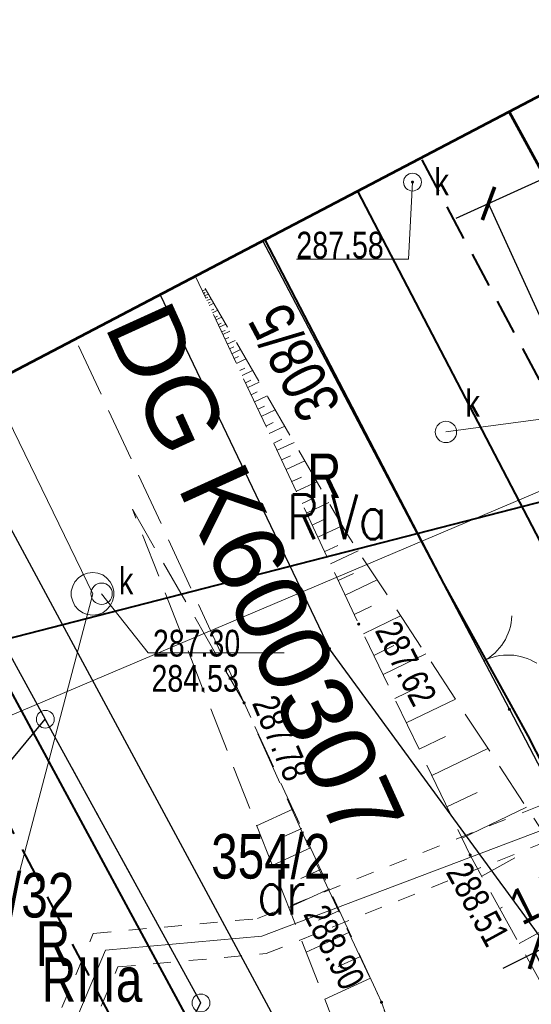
# Model space of a CAD drawing. Header units: metres. Extents: x 7437397 to 7437781, y 5556608 to 5556944.
# Tile 10 of 58: x 7437503 to 7437517, y 5556696 to 5556724. Entities that reach past the tile are written whole.
import ezdxf
from ezdxf.enums import TextEntityAlignment as Align

# ---------------------------------------------------------------- set-up
doc = ezdxf.new("R2010")
doc.units = ezdxf.units.M
doc.header["$MEASUREMENT"] = 0
for name, pattern in [('0.5_0.5', [1.5, 0.5, -0.5, 0.5]), ('BUBZ01-500', [1.75, 1.25, -0.5]), ('EGBK02-500', [2, 1.5, -0.5]), ('EGBU01-500', [1, 0.5, -0.5]), ('KTCR02-500', [1.5, 1, -0.5]), ('KTJZ01-500', [2, 1.5, -0.5])]:
    doc.linetypes.add(name, pattern=pattern)
doc.layers.get('0').update_dxf_attribs({"color": 250, "lineweight": 5})
for name, color, linetype, lineweight in [('202-Punkt graniczny stabilizowany trwale', 7, 'Continuous', 5), ('203-Punkt załamania granicy działki nie stabilizowany', 7, 'Continuous', 5), ('506-Właz okrągły-SK', 7, 'Continuous', 5), ('602-Komora podziemna-SKPOD-Atr2', 7, 'Continuous', 5), ('602-Komora podziemna-SKPOD-Atr3', 7, 'Continuous', 5), ('905-Brama w ogrodzeniu', 7, 'Continuous', 5), ('_PROJ_WYMIARY', 7, 'Continuous', 9), ('BUBZ01', 250, 'Continuous', 5), ('BUBZ01_1', 250, 'Continuous', 5), ('BUIB02_01', 250, 'Continuous', 5), ('D_opisy', 7, 'Continuous', 13), ('EGBB01', 250, 'Continuous', 5), ('EGBD03', 250, 'Continuous', 5), ('EGBK02', 250, 'Continuous', 5), ('EGBP04_02', 250, 'Continuous', 5), ('EGBP04_03', 250, 'Continuous', 5), ('EGBU01', 250, 'Continuous', 5), ('GAZ', 50, 'Continuous', 30), ('KTJZ01', 250, 'Continuous', 5), ('KTOK02', 250, 'Continuous', 5), ('KTOK05_01', 250, 'Continuous', 5), ('MPZP', 250, 'Continuous', 5), ('punkt o określonej wysokości (sieć kanalizacyjna)', 7, 'Continuous', 5), ('punkt o określonej wysokości (sieć kanalizacyjna)-Atr2', 7, 'Continuous', 5), ('punkt wysokościowy naturalny', 7, 'Continuous', 5), ('punkt wysokościowy sztuczny', 7, 'Continuous', 5), ('RTPW01', 250, 'Continuous', 5), ('RTPW02', 250, 'Continuous', 5), ('SUBP02_05', 250, 'Continuous', 5), ('SUPG_01', 250, 'Continuous', 5), ('SUPK_01', 250, 'Continuous', 5), ('SUPW_01', 250, 'Continuous', 5), ('SUUS22_01_K', 250, 'Continuous', 5), ('Warstwa 1', 250, 'Continuous', 5), ('właz okrągły - siec kanalizacyjna (punkt)', 7, 'Continuous', 5), ('właz okrągły - siec kanalizacyjna (punkt)-Atr17', 7, 'Continuous', 5)]:
    doc.layers.add(name, color=color, linetype=linetype, lineweight=lineweight)
doc.styles.add('ROMANS', font='arial.ttf', dxfattribs={"width": 0.8})
doc.styles.get("Standard").update_dxf_attribs({"font": 'txt.shx', "width": 0.75})
doc.styles.add('Style-Arial', font='arial.ttf')
doc.linetypes.add('KTOK05_01-500', pattern='A,3.75,[13,dgnlstyle-rozp_2015.shx,S=0.002778,R=0,X=0,Y=0],3.75', length=7.5)
doc.dimstyles.new('1-500', dxfattribs={"dimscale": 10, "dimtxt": 0.1, "dimasz": 0.07, "dimexe": 0, "dimexo": 0, "dimgap": 0.05, "dimtad": 1, "dimdec": 1, "dimrnd": 0.08, "dimzin": 0, "dimtxsty": 'ROMANS', "dimblk": 'ARCHTICK', "dimcen": 0.02, "dimdle": 0.1, "dimclrt": 256, "dimadec": 0, "dimazin": 0, "dimtfac": 0.666667, "dimtdec": 1, "dimtofl": 0, "dimtmove": 1, "dimatfit": 2, "dimfxl": 0, "dimtolj": 1, "dimtzin": 0, "dimarcsym": 0})

# ---------------------------------------------------------------- blocks, each defined once
blk = doc.blocks.new('US22')
at = {"color": 0, "linetype": 'Continuous', "lineweight": 13, "ltscale": 10}
blk.add_circle((0, 0), 2.5, dxfattribs=at)
blk = doc.blocks.new('PW01')
at = {"layer": 'punkt wysokościowy naturalny', "linetype": 'Continuous', "lineweight": 13}
h = blk.add_hatch(color=0, dxfattribs=at)
edge = h.paths.add_edge_path()
edge.add_arc((0, 0), 0.45, 0, 360)
blk = doc.blocks.new('203')
at = {"layer": '203-Punkt załamania granicy działki nie stabilizowany', "linetype": 'Continuous', "lineweight": 13}
h = blk.add_hatch(color=96, dxfattribs=at)
edge = h.paths.add_edge_path()
edge.add_arc((0, 0), 0.45, 0, 360)
blk = doc.blocks.new('202')
at = {"layer": '202-Punkt graniczny stabilizowany trwale', "color": 96, "linetype": 'Continuous', "lineweight": 13}
blk.add_circle((0, 0), 2.5, dxfattribs=at)
blk = doc.blocks.new('PW02')
at = {"layer": 'punkt wysokościowy sztuczny', "linetype": 'Continuous', "lineweight": 13}
h = blk.add_hatch(color=0, dxfattribs=at)
edge = h.paths.add_edge_path()
edge.add_arc((0, 0), 0.45, 0, 360)
blk = doc.blocks.new('506')
at = {"layer": '506-Właz okrągły-SK', "color": 0, "linetype": 'Continuous', "lineweight": 13}
blk.add_circle((0, 0), 3, dxfattribs=at)
blk = doc.blocks.new('905')
at = {"layer": '905-Brama w ogrodzeniu', "color": 0, "linetype": 'Continuous', "lineweight": 13}
for centre, start, end in [((-15, 0), 0, 60), ((15, 0), 120, 180)]:
    blk.add_arc(centre, 15, start, end, dxfattribs=at)
blk = doc.blocks.new('_ArchTick')
at = {"color": 0, "linetype": 'ByBlock', "const_width": 0.15}
blk.add_lwpolyline([(-0.5, -0.5), (0.5, 0.5)], dxfattribs=at)
blk = doc.blocks.new('*D51')
at = {"layer": '_PROJ_WYMIARY', "color": 0, "lineweight": -2, "transparency": 16777216}
for p, q in [((7437516.495, 5556697.022), (7437519.619, 5556698.6)), ((7437521.799, 5556692.066), (7437518.726, 5556698.149)), ((7437520.46, 5556691.39), (7437517.387, 5556697.473))]:
    blk.add_line(p, q, dxfattribs=at)
at = {"layer": 'Defpoints', "color": 0, "transparency": 16777216}
for p in [(7437521.799, 5556692.066), (7437520.46, 5556691.39)]:
    blk.add_point(p, dxfattribs=at)
at = {"layer": '_PROJ_WYMIARY', "transparency": 16777216, "insert": (7437517.537, 5556698.926), "char_height": 1, "attachment_point": 5, "rotation": 26.8008, "style": 'ROMANS', "bg_fill": 3, "box_fill_scale": 1.25, "bg_fill_color": 256, "bg_fill_true_color": 13158600, "bg_fill_transparency": 0}
blk.add_mtext('\\A1;1,5', dxfattribs=at)
at = {"layer": 'Defpoints', "color": 0, "transparency": 16777216}
blk.add_point((7437518.726, 5556698.149), dxfattribs=at)
at = {"layer": '_PROJ_WYMIARY', "color": 0, "lineweight": -2, "transparency": 16777216, "xscale": 0.7000000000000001, "yscale": 0.7000000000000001, "zscale": 0.7000000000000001}
for p, rotation in [((7437518.726, 5556698.149), 26.80083486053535), ((7437517.387, 5556697.473), 206.8008348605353)]:
    blk.add_blockref('_ArchTick', p, dxfattribs=dict(at, rotation=rotation))
blk = doc.blocks.new('*D83')
at = {"layer": '_PROJ_WYMIARY', "color": 0, "lineweight": -2, "transparency": 16777216}
for p, q in [((7437515.174, 5556718.066), (7437539.548, 5556729.19)), ((7437552.718, 5556697.927), (7437538.639, 5556728.775)), ((7437530.164, 5556687.633), (7437516.084, 5556718.481))]:
    blk.add_line(p, q, dxfattribs=at)
at = {"layer": 'Defpoints', "color": 0}
for p in [(7437538.639, 5556728.775), (7437552.718, 5556697.927), (7437530.164, 5556687.633)]:
    blk.add_point(p, dxfattribs=at)
at = {"layer": '_PROJ_WYMIARY', "color": 0, "lineweight": -2, "transparency": 16777216, "xscale": 0.7000000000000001, "yscale": 0.7000000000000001, "zscale": 0.7000000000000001}
for p, rotation in [((7437538.639, 5556728.775), 24.5330001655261), ((7437516.084, 5556718.481), 204.5330001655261)]:
    blk.add_blockref('_ArchTick', p, dxfattribs=dict(at, rotation=rotation))
at = {"layer": '_PROJ_WYMIARY', "transparency": 16777216, "insert": (7437526.904, 5556724.63), "char_height": 1, "attachment_point": 5, "rotation": 24.533, "style": 'ROMANS', "bg_fill": 3, "box_fill_scale": 1.25, "bg_fill_color": 256, "bg_fill_true_color": 13158600, "bg_fill_transparency": 0}
blk.add_mtext('\\A1;24,8', dxfattribs=at)

msp = doc.modelspace()

# ---------------------------------------------------------------- linework, layer by layer
at = {"color": 7, "linetype": 'Continuous', "lineweight": 13}
for p, q in [((7437509.574, 5556701.022), (7437510.59, 5556701.489)), ((7437510.315, 5556700.707), (7437510.839, 5556700.947)), ((7437510.011, 5556699.911), (7437511.088, 5556700.405)), ((7437510.812, 5556699.54), (7437511.368, 5556699.796)), ((7437510.475, 5556698.729), (7437511.617, 5556699.254)), ((7437511.309, 5556698.374), (7437511.897, 5556698.644)), ((7437510.966, 5556697.478), (7437512.177, 5556698.035)), ((7437511.864, 5556697.07), (7437512.489, 5556697.357)), ((7437511.485, 5556696.158), (7437512.769, 5556696.747))]:
    msp.add_line(p, q, dxfattribs=at)
at = {"color": 21, "linetype": 'Continuous', "lineweight": 13}
for p, q in [((7437509.574, 5556701.022), (7437510.59, 5556701.489)), ((7437510.315, 5556700.707), (7437510.839, 5556700.947)), ((7437510.011, 5556699.911), (7437511.088, 5556700.405)), ((7437510.812, 5556699.54), (7437511.368, 5556699.796)), ((7437510.475, 5556698.729), (7437511.617, 5556699.254)), ((7437511.309, 5556698.374), (7437511.897, 5556698.644)), ((7437510.966, 5556697.478), (7437512.177, 5556698.035)), ((7437511.864, 5556697.07), (7437512.489, 5556697.357)), ((7437511.485, 5556696.158), (7437512.769, 5556696.747))]:
    msp.add_line(p, q, dxfattribs=at)
at = {"color": 7, "linetype": 'BUBZ01-500', "lineweight": 13, "flags": 128}
for points in [[(7437506.084, 5556709.904), (7437509.22, 5556704.47), (7437513.08, 5556696.07), (7437515.43, 5556689.51)], [(7437512.369, 5556688.054), (7437512.277, 5556694.143), (7437506.084, 5556709.904)]]:
    msp.add_lwpolyline(points, dxfattribs=at)
at = {"color": 21, "linetype": 'BUBZ01-500', "lineweight": 13, "flags": 128}
for points in [[(7437506.084, 5556709.904), (7437509.22, 5556704.47), (7437513.08, 5556696.07), (7437515.43, 5556689.51)], [(7437512.369, 5556688.054), (7437512.277, 5556694.143), (7437506.084, 5556709.904)]]:
    msp.add_lwpolyline(points, dxfattribs=at)
at = {"layer": '602-Komora podziemna-SKPOD-Atr2', "color": 7, "flags": 128}
msp.add_lwpolyline([(7437505.22, 5556707.53), (7437506.53, 5556705.87), (7437510.344, 5556705.87)], dxfattribs=at)
at = {"layer": 'BUBZ01', "color": 7, "linetype": 'BUBZ01-500', "lineweight": 13, "flags": 128}
msp.add_lwpolyline([(7437523.044, 5556693.027), (7437521.96, 5556694.22), (7437512.102, 5556709.224), (7437507.913, 5556716.465)], dxfattribs=at)
at = {"layer": 'BUBZ01_1', "color": 7, "linetype": 'Continuous', "lineweight": 13}
for p, q in [((7437508.142, 5556716.07), (7437508.049, 5556716.026)), ((7437508.13, 5556715.982), (7437508.081, 5556715.959)), ((7437508.217, 5556715.94), (7437508.113, 5556715.891)), ((7437508.2, 5556715.849), (7437508.145, 5556715.823)), ((7437508.292, 5556715.81), (7437508.176, 5556715.755)), ((7437508.269, 5556715.716), (7437508.208, 5556715.688)), ((7437508.367, 5556715.68), (7437508.24, 5556715.62)), ((7437508.373, 5556715.517), (7437508.304, 5556715.485)), ((7437508.48, 5556715.485), (7437508.335, 5556715.417)), ((7437508.477, 5556715.318), (7437508.399, 5556715.281)), ((7437508.593, 5556715.29), (7437508.431, 5556715.214)), ((7437508.581, 5556715.119), (7437508.495, 5556715.078)), ((7437508.706, 5556715.095), (7437508.526, 5556715.01)), ((7437508.686, 5556714.92), (7437508.59, 5556714.875)), ((7437508.819, 5556714.9), (7437508.622, 5556714.807)), ((7437508.79, 5556714.721), (7437508.685, 5556714.672)), ((7437508.969, 5556714.64), (7437508.749, 5556714.536)), ((7437508.929, 5556714.455), (7437508.813, 5556714.401)), ((7437509.12, 5556714.38), (7437508.876, 5556714.265)), ((7437509.067, 5556714.19), (7437508.94, 5556714.13)), ((7437509.27, 5556714.12), (7437509.004, 5556713.995)), ((7437509.241, 5556713.858), (7437509.099, 5556713.791)), ((7437509.458, 5556713.795), (7437509.163, 5556713.656)), ((7437509.415, 5556713.526), (7437509.258, 5556713.453)), ((7437509.646, 5556713.47), (7437509.322, 5556713.317)), ((7437509.588, 5556713.194), (7437509.417, 5556713.114)), ((7437509.872, 5556713.08), (7437509.513, 5556712.911)), ((7437509.796, 5556712.796), (7437509.608, 5556712.708)), ((7437510.097, 5556712.69), (7437509.704, 5556712.505)), ((7437510.039, 5556712.332), (7437509.831, 5556712.234)), ((7437510.361, 5556712.234), (7437509.926, 5556712.03)), ((7437510.282, 5556711.867), (7437510.054, 5556711.76)), ((7437510.624, 5556711.779), (7437510.149, 5556711.556)), ((7437510.525, 5556711.402), (7437510.276, 5556711.285)), ((7437510.925, 5556711.259), (7437510.404, 5556711.015)), ((7437510.838, 5556710.805), (7437510.563, 5556710.676)), ((7437511.263, 5556710.674), (7437510.69, 5556710.405)), ((7437511.15, 5556710.208), (7437510.849, 5556710.066)), ((7437511.602, 5556710.089), (7437510.976, 5556709.795)), ((7437511.463, 5556709.611), (7437511.135, 5556709.457)), ((7437511.978, 5556709.439), (7437511.295, 5556709.118)), ((7437511.85, 5556708.883), (7437511.485, 5556708.712)), ((7437512.421, 5556708.738), (7437511.645, 5556708.373)), ((7437512.29, 5556708.098), (7437511.867, 5556707.899)), ((7437512.961, 5556707.917), (7437512.058, 5556707.493)), ((7437512.803, 5556707.181), (7437512.313, 5556706.951)), ((7437513.618, 5556706.916), (7437512.57, 5556706.41)), ((7437513.428, 5556706.075), (7437512.864, 5556705.803)), ((7437514.324, 5556705.842), (7437513.125, 5556705.263)), ((7437514.095, 5556704.899), (7437513.451, 5556704.588)), ((7437515.155, 5556704.578), (7437513.777, 5556703.913)), ((7437514.873, 5556703.526), (7437514.135, 5556703.17)), ((7437516.068, 5556703.188), (7437514.494, 5556702.428)), ((7437515.763, 5556701.958), (7437514.918, 5556701.55)), ((7437517.148, 5556701.545), (7437515.342, 5556700.673)), ((7437516.82, 5556700.124), (7437515.896, 5556699.612)), ((7437518.32, 5556699.76), (7437516.402, 5556698.698)), ((7437517.941, 5556698.27), (7437516.944, 5556697.718))]:
    msp.add_line(p, q, dxfattribs=at)
at = {"layer": 'BUIB02_01', "color": 212, "linetype": 'Continuous', "lineweight": 40, "flags": 128}
for points in [[(7437512.405, 5556718.826), (7437523.822, 5556696.921), (7437530.92, 5556693.586)], [(7437506.941, 5556685.963), (7437509.534, 5556692.104), (7437498.91, 5556711.759)]]:
    msp.add_lwpolyline(points, dxfattribs=at)
at = {"layer": 'EGBB01', "color": 7, "linetype": 'Continuous', "lineweight": 53, "flags": 128}
msp.add_lwpolyline([(7437516.664, 5556721.048), (7437521.11, 5556712.91)], dxfattribs=at)
at = {"layer": 'EGBD03', "color": 114, "linetype": 'Continuous', "lineweight": 30, "true_color": 0x00b140, "flags": 128}
for points in [[(7437516.67, 5556704.29), (7437509.751, 5556717.428)], [(7437506.863, 5556715.915), (7437511.62, 5556705.99)], [(7437500.826, 5556712.754), (7437514.47, 5556687.46)], [(7437499.279, 5556711.943), (7437503.64, 5556704.01)], [(7437498.82, 5556698.2), (7437503.64, 5556704.01)], [(7437508.01, 5556696.05), (7437503.64, 5556704.01)], [(7437503.31, 5556687.06), (7437508.01, 5556696.05)]]:
    msp.add_lwpolyline(points, dxfattribs=at)
at = {"layer": 'EGBK02', "color": 96, "linetype": 'EGBK02-500', "lineweight": 13, "flags": 128}
for points in [[(7437503.64, 5556704.01), (7437499.279, 5556711.943)], [(7437508.01, 5556696.05), (7437503.64, 5556704.01)], [(7437503.31, 5556687.06), (7437508.01, 5556696.05)]]:
    msp.add_lwpolyline(points, dxfattribs=at)
at = {"layer": 'EGBU01', "color": 96, "linetype": 'EGBU01-500', "lineweight": 13, "flags": 128}
for points in [[(7437509.751, 5556717.428), (7437516.67, 5556704.29)], [(7437516.67, 5556704.29), (7437509.751, 5556717.428)], [(7437503.64, 5556704.01), (7437499.279, 5556711.943)], [(7437499.279, 5556711.943), (7437503.64, 5556704.01)], [(7437516.67, 5556704.29), (7437519.14, 5556699.58)], [(7437519.14, 5556699.58), (7437516.67, 5556704.29)], [(7437508.01, 5556696.05), (7437503.64, 5556704.01)], [(7437503.64, 5556704.01), (7437508.01, 5556696.05)], [(7437503.31, 5556687.06), (7437508.01, 5556696.05)], [(7437508.01, 5556696.05), (7437503.31, 5556687.06)]]:
    msp.add_lwpolyline(points, dxfattribs=at)
at = {"layer": 'GAZ', "linetype": '0.5_0.5', "lineweight": 20}
for points in [[(7437469.765, 5556684.298), (7437501.754, 5556690.401), (7437504.987, 5556698.001), (7437509.601, 5556698.417), (7437540.527, 5556710.781), (7437572.311, 5556724.628), (7437597.435, 5556738.152)], [(7437469.953, 5556683.316), (7437502.466, 5556689.519), (7437505.673, 5556697.059), (7437509.837, 5556697.434), (7437540.913, 5556709.859), (7437572.749, 5556723.728), (7437597.909, 5556737.272)]]:
    msp.add_lwpolyline(points, dxfattribs=at)
at = {"layer": 'KTJZ01', "color": 7, "linetype": 'KTJZ01-500', "lineweight": 13, "flags": 128}
msp.add_lwpolyline([(7437507.857, 5556716.436), (7437504.491, 5556714.673), (7437509.22, 5556704.47), (7437510.97, 5556700.57), (7437513.08, 5556696.07), (7437515.43, 5556689.51), (7437520.46, 5556691.39), (7437518.97, 5556694.06), (7437515.57, 5556700.2), (7437512.44, 5556706.68), (7437507.857, 5556716.436)], close=True, dxfattribs=at)
at = {"layer": 'KTOK05_01', "color": 7, "linetype": 'KTOK05_01-500', "lineweight": 40, "flags": 128}
msp.add_lwpolyline([(7437532.153, 5556729.161), (7437547.36, 5556701.5), (7437527.72, 5556692.81), (7437525.62, 5556692.53), (7437523.63, 5556693.08), (7437521.96, 5556694.22), (7437517.2, 5556703.54), (7437514.83, 5556707.82), (7437509.814, 5556717.461)], dxfattribs=at)
at = {"layer": 'MPZP', "color": 212, "linetype": 'KTOK05_01-500', "lineweight": 40, "flags": 128}
msp.add_lwpolyline([(7437480.35, 5556702.039), (7437498.164, 5556705.138), (7437519.727, 5556710.673), (7437570.307, 5556733.919), (7437638.513, 5556770.222), (7437729.943, 5556819.329)], dxfattribs=at)
at = {"layer": 'MPZP', "color": 212, "linetype": 'KTCR02-500', "lineweight": 40, "flags": 128}
for points in [[(7437738.295, 5556803.984), (7437715.191, 5556791.784), (7437661.349, 5556763.226), (7437574.511, 5556717.006), (7437530.05, 5556696.506), (7437525.798, 5556698.029), (7437514.19, 5556719.761)], [(7437497.375, 5556710.955), (7437506.891, 5556692.994), (7437504.828, 5556688.703), (7437494.07, 5556686.185), (7437470.017, 5556683.31)]]:
    msp.add_lwpolyline(points, dxfattribs=at)
at = {"layer": 'punkt o określonej wysokości (sieć kanalizacyjna)-Atr2', "color": 7, "flags": 128}
msp.add_lwpolyline([(7437513.95, 5556719.08), (7437513.835, 5556716.918), (7437510.689, 5556716.918)], dxfattribs=at)
at = {"layer": 'SUBP02_05', "color": 36, "linetype": 'Continuous', "lineweight": 13, "flags": 128}
msp.add_lwpolyline([(7437504.97, 5556706.93), (7437504.82, 5556706.95), (7437504.69, 5556707), (7437504.57, 5556707.08), (7437504.47, 5556707.19), (7437504.41, 5556707.32), (7437504.37, 5556707.46), (7437504.37, 5556707.6), (7437504.41, 5556707.74), (7437504.47, 5556707.87), (7437504.57, 5556707.98), (7437504.69, 5556708.06), (7437504.82, 5556708.11), (7437504.97, 5556708.13), (7437505.11, 5556708.11), (7437505.25, 5556708.06), (7437505.36, 5556707.98), (7437505.46, 5556707.87), (7437505.53, 5556707.74), (7437505.56, 5556707.6), (7437505.56, 5556707.46), (7437505.53, 5556707.32), (7437505.46, 5556707.19), (7437505.36, 5556707.08), (7437505.25, 5556707), (7437505.11, 5556706.95), (7437504.97, 5556706.93)], close=True, dxfattribs=at)
at = {"layer": 'SUPG_01', "color": 52, "linetype": 'Continuous', "lineweight": 13, "flags": 128}
for points in [[(7437505.33, 5556697.53), (7437509.719, 5556697.926), (7437522.113, 5556702.608), (7437540.72, 5556710.32), (7437572.53, 5556724.178), (7437601.779, 5556739.923), (7437624.775, 5556752.295)], [(7437469.859, 5556683.807), (7437484.7, 5556686.66), (7437502.11, 5556689.96), (7437505.33, 5556697.53)]]:
    msp.add_lwpolyline(points, dxfattribs=at)
at = {"layer": 'SUPK_01', "color": 36, "linetype": 'Continuous', "lineweight": 13}
msp.add_line((7437514.89, 5556712.07), (7437521.11, 5556712.91), dxfattribs=at)
at = {"layer": 'SUPK_01', "color": 36, "linetype": 'Continuous', "lineweight": 13, "flags": 128}
msp.add_lwpolyline([(7437502.103, 5556713.422), (7437504.97, 5556707.53), (7437502.28, 5556697.34)], dxfattribs=at)
at = {"layer": 'SUPW_01', "color": 5, "linetype": 'Continuous', "lineweight": 13, "flags": 128}
msp.add_lwpolyline([(7437624.519, 5556762.969), (7437600.44, 5556750.19), (7437586.81, 5556744.55), (7437574.29, 5556738.446), (7437539.95, 5556721.509), (7437526.12, 5556714.05), (7437502.465, 5556704.034), (7437498.34, 5556711.451)], dxfattribs=at)
at = {"layer": 'Warstwa 1', "color": 207, "linetype": 'Continuous', "lineweight": 53, "true_color": 0x6e1e6e, "flags": 128}
msp.add_lwpolyline([(7437466.384, 5556694.725), (7437479.253, 5556654.299), (7437507.556, 5556623.548), (7437507.556, 5556623.548), (7437761.553, 5556761.255), (7437724.258, 5556829.774), (7437466.384, 5556694.725)], close=True, dxfattribs=at)

# ---------------------------------------------------------------- block references
at = {"layer": 'EGBP04_02', "color": 96, "linetype": 'Continuous', "lineweight": 13, "xscale": 0.1, "yscale": 0.1, "zscale": 0.1}
for p in [(7437503.64, 5556704.01), (7437508.01, 5556696.05)]:
    msp.add_blockref('202', p, dxfattribs=at)
at = {"layer": 'EGBP04_03', "color": 96, "linetype": 'Continuous', "lineweight": 13, "xscale": 0.1, "yscale": 0.1, "zscale": 0.1}
for p in [(7437511.62, 5556705.99), (7437516.67, 5556704.29)]:
    msp.add_blockref('203', p, dxfattribs=at)
at = {"layer": 'KTOK02', "color": 7, "linetype": 'Continuous', "lineweight": 13, "xscale": 0.1, "yscale": 0.1, "zscale": 0.1, "rotation": 297.743}
msp.add_blockref('905', (7437515.94, 5556705.64), dxfattribs=at)
at = {"layer": 'punkt o określonej wysokości (sieć kanalizacyjna)', "color": 7, "linetype": 'Continuous', "lineweight": 13, "xscale": 0.1, "yscale": 0.1, "zscale": 0.1}
msp.add_blockref('PW01', (7437513.95, 5556719.08), dxfattribs=at)
at = {"layer": 'RTPW02', "color": 7, "linetype": 'Continuous', "lineweight": 13, "xscale": 0.1, "yscale": 0.1, "zscale": 0.1}
for p in [(7437512.44, 5556706.68), (7437509.22, 5556704.47), (7437515.57, 5556700.2), (7437513.08, 5556696.07)]:
    msp.add_blockref('PW02', p, dxfattribs=at)
at = {"layer": 'SUUS22_01_K', "color": 7, "linetype": 'Continuous', "lineweight": 13, "xscale": 0.1, "yscale": 0.1, "zscale": 0.1}
for p in [(7437514.89, 5556712.07), (7437505.22, 5556707.53)]:
    msp.add_blockref('506', p, dxfattribs=at)
at = {"layer": 'właz okrągły - siec kanalizacyjna (punkt)', "color": 7, "linetype": 'Continuous', "lineweight": 13, "xscale": 0.1, "yscale": 0.1, "zscale": 0.1}
msp.add_blockref('US22', (7437513.95, 5556719.08), dxfattribs=at)

# ---------------------------------------------------------------- texts
at = {"layer": '602-Komora podziemna-SKPOD-Atr2', "color": 36, "insert": (7437506.66, 5556705.759), "char_height": 0.75, "attachment_point": 7, "line_spacing_factor": 0.6}
msp.add_mtext('\\FWORKING_1250;\\H1x;\\W0.8;287.30', dxfattribs=at)
at = {"layer": '602-Komora podziemna-SKPOD-Atr3', "color": 36, "insert": (7437506.62, 5556704.771), "char_height": 0.75, "attachment_point": 7, "line_spacing_factor": 0.6}
msp.add_mtext('\\FWORKING_1250;\\H1x;\\W0.8;284.53', dxfattribs=at)
at = {"layer": 'D_opisy', "color": 143, "style": 'Style-Arial'}
msp.add_text('DG K600307', height=2, rotation=294.4416, dxfattribs=at).set_placement((7437506.193, 5556715.472), align=Align.MIDDLE_LEFT)
at = {"layer": 'EGBD03', "color": 114, "linetype": 'Continuous', "lineweight": 30, "true_color": 0x00b140, "insert": (7437511.984, 5556712.836), "char_height": 1.25, "attachment_point": 7, "rotation": 117.8936, "line_spacing_factor": 0.6}
msp.add_mtext('\\FWORKING_1250;\\H1x;\\W0.8;308/5', dxfattribs=at)
at = {"layer": 'EGBD03', "color": 114, "linetype": 'Continuous', "lineweight": 30, "true_color": 0x00b140, "char_height": 1.25, "attachment_point": 7, "line_spacing_factor": 0.6}
for s, insert in [('\\FWORKING_1250;\\H1x;\\W0.8;354/2', (7437508.298, 5556699.522)), ('\\FWORKING_1250;\\H1x;\\W0.8;201/32', (7437500.363, 5556698.43))]:
    msp.add_mtext(s, dxfattribs=dict(at, insert=insert))
at = {"layer": 'EGBK02', "color": 96, "linetype": 'Continuous', "lineweight": 30, "width": 0.8}
msp.add_text('RIVa', height=1.25, dxfattribs=at).set_placement((7437510.416, 5556710.312), align=Align.TOP_LEFT)
at = {"layer": 'EGBK02', "color": 96, "linetype": 'Continuous', "lineweight": 30, "insert": (7437503.541, 5556697.332), "char_height": 1.25, "attachment_point": 1, "line_spacing_factor": 0.6}
msp.add_mtext('\\FWORKING_1250;\\H1x;\\W0.8;RIIIa', dxfattribs=at)
at = {"layer": 'EGBU01', "color": 96, "linetype": 'Continuous', "lineweight": 30, "width": 0.8}
msp.add_text('dr', height=1.25, dxfattribs=at).set_placement((7437509.578, 5556698.536))
at = {"layer": 'EGBU01', "color": 96, "linetype": 'Continuous', "lineweight": 30, "char_height": 1.25, "attachment_point": 7, "line_spacing_factor": 0.6}
for insert in [(7437510.99, 5556710.215), (7437503.371, 5556697.09)]:
    msp.add_mtext('\\FWORKING_1250;\\H1x;\\W0.8;R', dxfattribs=dict(at, insert=insert))
at = {"layer": 'punkt o określonej wysokości (sieć kanalizacyjna)-Atr2', "color": 36, "insert": (7437510.689, 5556716.926), "char_height": 0.75, "attachment_point": 7, "line_spacing_factor": 0.6}
msp.add_mtext('\\FWORKING_1250;\\H1x;\\W0.8;287.58', dxfattribs=at)
at = {"layer": 'RTPW01', "color": 7, "linetype": 'Continuous', "lineweight": 13, "char_height": 0.75, "attachment_point": 1, "line_spacing_factor": 0.6}
for s, insert, rotation in [('\\FWORKING_1250;\\H1x;\\W0.8;287.62', (7437513.55, 5556706.84), 296.832), ('\\FWORKING_1250;\\H1x;\\W0.8;287.78', (7437510.123, 5556704.757), 293.136), ('\\FWORKING_1250;\\H1x;\\W0.8;288.51', (7437515.53, 5556700.08), 298.61), ('\\FWORKING_1250;\\H1x;\\W0.8;288.90', (7437511.54, 5556698.88), 296.67)]:
    msp.add_mtext(s, dxfattribs=dict(at, insert=insert, rotation=rotation))
at = {"layer": 'SUUS22_01_K', "color": 7, "linetype": 'Continuous', "lineweight": 13, "char_height": 0.75, "attachment_point": 7, "line_spacing_factor": 0.6}
for insert in [(7437515.44, 5556712.5), (7437505.71, 5556707.517)]:
    msp.add_mtext('\\FWORKING_1250;\\H1x;\\W0.8;k', dxfattribs=dict(at, insert=insert))
at = {"layer": 'właz okrągły - siec kanalizacyjna (punkt)-Atr17', "color": 7, "insert": (7437514.57, 5556718.71), "char_height": 0.75, "attachment_point": 7, "line_spacing_factor": 0.6}
msp.add_mtext('\\FWORKING_1250;\\H1x;\\W0.8;k', dxfattribs=at)

# ---------------------------------------------------------------- next in the draw order: dimensions: what is measured, and where the dimension line sits
at = {"layer": '_PROJ_WYMIARY'}
dim = msp.add_linear_dim(base=(7437518.726, 5556698.149), p1=(7437520.46, 5556691.39), p2=(7437521.799, 5556692.066), angle=26.8008, dimstyle='1-500', dxfattribs=at)
dim.commit()
dim.dimension.update_dxf_attribs({"geometry": '*D51', "text_midpoint": (7437518.033, 5556697.943), "dimtype": 161})

# ---------------------------------------------------------------- next in the draw order: linework, layer by layer
at = {"layer": 'EGBD03', "color": 114, "linetype": 'Continuous', "lineweight": 30, "true_color": 0x00b140, "flags": 128}
for points in [[(7437522.86, 5556690.63), (7437511.62, 5556705.99)], [(7437516.67, 5556704.29), (7437519.14, 5556699.58)]]:
    msp.add_lwpolyline(points, dxfattribs=at)

# ---------------------------------------------------------------- next in the draw order: dimensions: what is measured, and where the dimension line sits
at = {"layer": '_PROJ_WYMIARY'}
dim = msp.add_aligned_dim(p1=(7437530.164, 5556687.633), p2=(7437552.718, 5556697.927), distance=33.909, dimstyle='1-500', dxfattribs=at)
dim.commit()
dim.dimension.update_dxf_attribs({"geometry": '*D83', "text_midpoint": (7437526.904, 5556724.63)})

doc.saveas('drawing.dxf')
